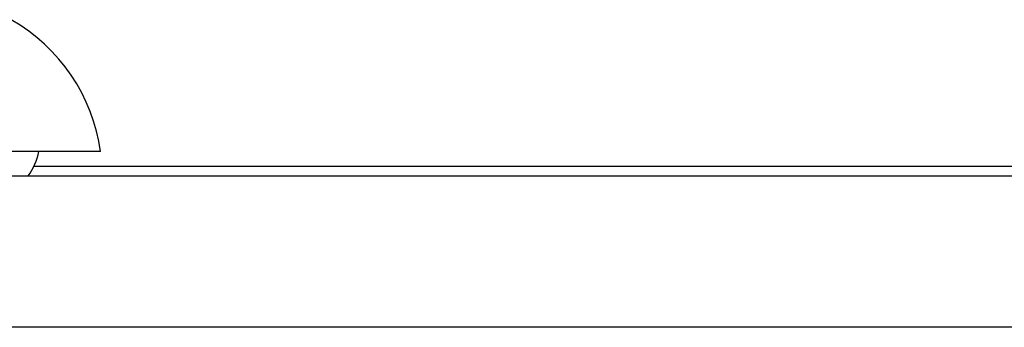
# Model space of a CAD drawing. Header units: inches. Extents: x 20 to 683, y 61 to 320.
# Tile 164 of 256: x 97.155 to 97.798, y 320.223 to 320.424. Entities that reach past the tile are written whole.
import ezdxf

# ---------------------------------------------------------------- set-up
doc = ezdxf.new("R2010")
doc.units = ezdxf.units.IN
doc.header["$MEASUREMENT"] = 0
doc.layers.add('Visible Edges(ANSI)', color=7, linetype='Continuous', lineweight=25)
doc.layers.add('Visible Tangent Edges(ANSI)', color=7, linetype='Continuous', lineweight=25)

msp = doc.modelspace()

# ---------------------------------------------------------------- linework, layer by layer
at = {"layer": 'Visible Edges(ANSI)'}
for p, q in [((97.20808, 320.33761), (97.13532, 320.33761)), ((97.99934, 320.32786), (97.16454, 320.32786)), ((92.44684, 320.32186), (164.05184, 320.32186))]:
    msp.add_line(p, q, dxfattribs=at)
for centre, radius, start, end in [((97.0911, 320.32129), 0.11811, 7.9413, 60.18311), ((97.12934, 320.34548), 0.03937, 323.1301, 348.46304)]:
    msp.add_arc(centre, radius, start, end, dxfattribs=at)
at = {"layer": 'Visible Tangent Edges(ANSI)'}
msp.add_line((164.05184, 320.22286), (92.44684, 320.22286), dxfattribs=at)

doc.saveas('drawing.dxf')
